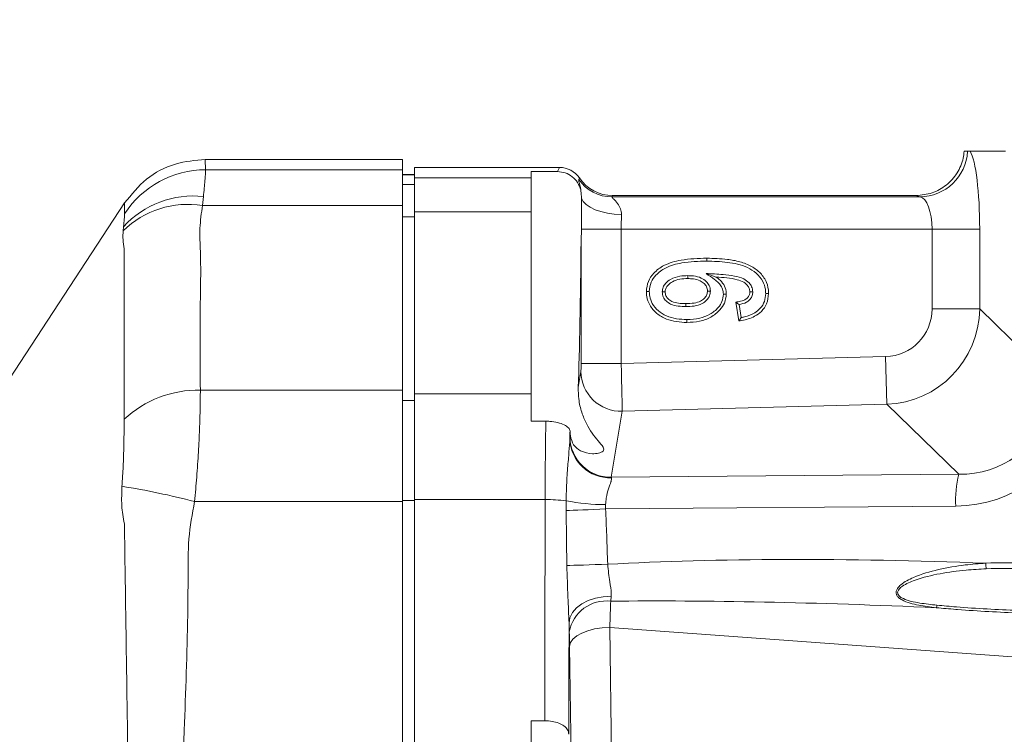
# Model space of a CAD drawing. Header units: millimetres. Extents: x 0 to 16820, y 0 to 11880.
# Tile 58 of 97: x 9248 to 9370, y 6366 to 6455. Entities that reach past the tile are written whole.
import ezdxf

# ---------------------------------------------------------------- set-up
doc = ezdxf.new("R2010")
doc.units = ezdxf.units.MM
doc.header["$LTSCALE"] = 20
doc.styles.add('SLDTEXTSTYLE0', font='TXT', dxfattribs={"width": 0.605})
doc.dimstyles.new('SLDDIMSTYLE1', dxfattribs={"dimtxt": 140, "dimasz": 100, "dimexe": 0, "dimexo": 0.0625, "dimgap": 35, "dimtad": 1, "dimtoh": 1, "dimdec": 4, "dimlfac": 20, "dimzin": 12, "dimdsep": 46, "dimtxsty": 'SLDTEXTSTYLE0', "dimsah": 1, "dimcen": 0.09, "dimadec": 1, "dimazin": 0, "dimtfac": 1, "dimtofl": 0, "dimtmove": 0, "dimatfit": 3, "dimfxl": 0, "dimfrac": 2, "dimtolj": 1, "dimtzin": 12, "dimarcsym": 0})

# ---------------------------------------------------------------- blocks, each defined once
blk = doc.blocks.new('*D10')
at = {"color": 7, "linetype": 'Continuous', "lineweight": 0}
for p, q in [((6701.68, 6330.23), (5210.96, 6330.23)), ((9384.18, 6330.23), (10874.9, 6330.23))]:
    blk.add_line(p, q, dxfattribs=at)
blk.add_arc((8042.93, 6330.23), 2801.97, 0, 180, dxfattribs=at)
for points in [[(5240.96, 6330.23), (5257.74, 6429.95), (5227.75, 6430.49)], [(10844.9, 6330.23), (10858.12, 6430.49), (10828.12, 6429.95)]]:
    blk.add_solid(points, dxfattribs=at)
at = {"color": 7, "linetype": 'Continuous', "lineweight": 0, "char_height": 140, "attachment_point": 1, "style": 'SLDTEXTSTYLE0'}
for s, insert in [('180°', (7900.14, 9312.67)), ('+', (7787.9, 9312.67))]:
    blk.add_mtext(s, dxfattribs=dict(at, insert=insert))

msp = doc.modelspace()

# ---------------------------------------------------------------- linework, layer by layer
at = {"color": 7, "linetype": 'Continuous', "lineweight": 0}
for p, q in [((9365.6607902, 6438.2342175), (9365.2431949, 6438.2342175)), ((9365.9970475, 6438.2342175), (9365.6607902, 6438.2342175)), ((9370.3915416, 6438.2342175), (9365.9970475, 6438.2342175)), ((9270.9092458, 6437.2342175), (9295.4334284, 6437.2342175)), ((9295.4334284, 6437.2342175), (9295.4334284, 6435.949676)), ((9295.4334284, 6435.949676), (9295.4334284, 6431.5200046)), ((9296.9334284, 6435.3536116), (9295.4334284, 6435.3536116)), ((9314.9365114, 6436.2342175), (9296.9334284, 6436.2342175)), ((9296.9334284, 6434.932671), (9296.9334284, 6436.2342175)), ((9314.6796486, 6435.7201394), (9311.4334284, 6435.7201394)), ((9311.4334284, 6435.7201394), (9311.4334284, 6434.932671)), ((9296.9334284, 6434.932671), (9296.9334284, 6430.7244832)), ((9311.4334284, 6430.7244832), (9311.4334284, 6434.932671)), ((9317.6962561, 6432.3980362), (9317.6416319, 6433.0769408)), ((9359.2376177, 6432.7342175), (9321.5450938, 6432.7342175)), ((9236.5293812, 6394.6805455), (9260.8790659, 6431.8138146)), ((9295.4334284, 6431.5200046), (9295.4334284, 6408.5597418)), ((9317.6602906, 6428.5715048), (9317.6962561, 6432.3980362)), ((9296.9334284, 6408.090774), (9296.9334284, 6430.7244832)), ((9311.4334284, 6430.7244832), (9311.4334284, 6408.090774)), ((9317.6226247, 6427.1078789), (9317.6602906, 6428.5715048)), ((9330.8745278, 6422.7865315), (9330.8766102, 6422.4225292)), ((9333.1703604, 6423.0491275), (9334.4013667, 6422.6173344)), ((9327.7117664, 6420.7637723), (9328.0762856, 6420.7666851)), ((9333.7008596, 6420.8748637), (9333.3360258, 6420.8732192)), ((9338.9600375, 6420.7814841), (9338.5957661, 6420.784948)), ((9337.2321297, 6417.162789), (9336.8425193, 6419.5004513)), ((9337.5318545, 6417.5783851), (9337.2636069, 6419.1878703)), ((9295.4334284, 6408.5597418), (9295.4334284, 6394.7228717)), ((9296.9334284, 6408.090774), (9296.9334284, 6394.9537031)), ((9311.4334284, 6404.6973227), (9311.4334284, 6408.090774)), ((9313.2405708, 6404.6973227), (9311.4334284, 6404.6973227)), ((9295.4334284, 6394.7228717), (9295.4334284, 6265.7455634)), ((9296.9334284, 6265.514732), (9296.9334284, 6394.9537031)), ((9311.4334284, 6367.4771827), (9311.4334284, 6292.9912523)), ((9313.1102652, 6367.4771827), (9311.4334284, 6367.4771827))]:
    msp.add_line(p, q, dxfattribs=at)
at = {"color": 8, "linetype": 'Continuous', "lineweight": 0}
for p, q in [((9270.9092458, 6437.2342175), (9270.9511506, 6435.949676)), ((9270.9511506, 6435.949676), (9295.4334284, 6435.949676)), ((9296.9334284, 6435.3289433), (9295.4334284, 6435.3289433)), ((9314.6796486, 6435.7201394), (9314.9365114, 6436.2342175)), ((9295.4334284, 6434.0916971), (9296.9334284, 6434.0916971)), ((9296.9334284, 6434.932671), (9311.4334284, 6434.932671)), ((9317.330521, 6434.7531843), (9317.4147298, 6434.9217175)), ((9270.6834513, 6432.6142345), (9270.5721999, 6431.5200046)), ((9321.5450938, 6432.7342175), (9321.4610542, 6432.5660229)), ((9321.4610542, 6432.5660229), (9359.7459278, 6432.5660229)), ((9359.7459278, 6432.5660229), (9359.2376177, 6432.7342175)), ((9270.5721999, 6431.5200046), (9295.4334284, 6431.5200046)), ((9311.4334284, 6430.7244832), (9296.9334284, 6430.7244832)), ((9296.9334284, 6430.1049928), (9295.4334284, 6430.1049928)), ((9260.6955846, 6428.3629925), (9260.752468, 6428.8722783)), ((9322.6209113, 6428.5715048), (9317.6602906, 6428.5715048)), ((9322.6209113, 6428.5715048), (9322.6209113, 6411.8609954)), ((9361.2468802, 6428.5715048), (9322.6209113, 6428.5715048)), ((9361.2468802, 6418.6454323), (9361.2468802, 6428.5715048)), ((9361.2468802, 6428.5715048), (9367.1730102, 6428.5715048)), ((9367.1730102, 6428.5715048), (9367.1730102, 6418.6454323)), ((9317.6226247, 6411.8609954), (9317.6226247, 6427.1078789)), ((9330.6333947, 6418.9416673), (9330.6331038, 6419.3056461)), ((9361.2468802, 6418.6454323), (9367.1730102, 6418.6454323)), ((9367.1730102, 6418.6454323), (9375.4963669, 6410.5371772)), ((9322.6209113, 6411.8609954), (9317.6226247, 6411.8609954)), ((9322.6209113, 6411.8609954), (9355.4758781, 6412.721333)), ((9355.4758781, 6412.721333), (9355.6310061, 6406.7972337)), ((9317.2732951, 6408.8838449), (9317.6005352, 6410.8723901)), ((9270.3006438, 6408.5597418), (9295.4334284, 6408.5597418)), ((9296.9334284, 6408.090774), (9311.4334284, 6408.090774)), ((9295.4334284, 6407.2806817), (9296.9334284, 6407.2806817)), ((9322.7280951, 6405.9356407), (9321.3809985, 6397.7497157)), ((9355.6310061, 6406.7972337), (9322.7280951, 6405.9356407)), ((9364.559132, 6398.0998386), (9355.6310061, 6406.7972337)), ((9316.2534385, 6402.6864651), (9316.2907152, 6402.9129848)), ((9321.3809985, 6397.7497157), (9364.559132, 6398.0998386)), ((9269.5797923, 6394.7228717), (9295.4334284, 6394.7228717)), ((9296.9334284, 6394.8342297), (9295.4334284, 6394.8342297)), ((9313.1587749, 6394.9537031), (9296.9334284, 6394.9537031)), ((9315.7632359, 6393.5989365), (9315.761865, 6394.8185514)), ((9320.6673223, 6394.3416067), (9320.6753289, 6393.7974322)), ((9364.2091112, 6394.150439), (9320.6753289, 6393.7974322)), ((9321.3674375, 6382.9400224), (9321.3100889, 6382.3360448)), ((9316.1573248, 6378.5163612), (9316.1277681, 6379.6161679)), ((9418.4545619, 6371.9467311), (9321.193295, 6379.0805675)), ((9321.193295, 6379.0805675), (9321.505599, 6356.6502544)), ((9316.5073124, 6354.3028966), (9316.1950084, 6376.7332097))]:
    msp.add_line(p, q, dxfattribs=at)
at = {"color": 8, "linetype": 'Continuous', "lineweight": 0, "flags": 128}
for points in [[(9322.6466829, 6430.3902852), (9321.757524, 6430.4359566), (9320.896714, 6430.5526566), (9320.0916978, 6430.7366644), (9319.3681416, 6430.9821134), (9318.7491142, 6431.2811778), (9318.2543521, 6431.6243228), (9317.8996295, 6432.0006079), (9317.6962561, 6432.3980362)], [(9320.6753289, 6393.7974322), (9319.9468618, 6393.7660342), (9319.2218384, 6393.735305), (9318.5157022, 6393.7058992), (9317.8434947, 6393.6784431), (9317.2195343, 6393.6535216), (9316.657112, 6393.6316655), (9316.1682078, 6393.6133404), (9315.7632359, 6393.5989365)], [(9320.9312509, 6386.926117), (9320.1572821, 6386.9012061), (9319.388289, 6386.8768934), (9318.6427403, 6386.853763), (9317.938542, 6386.8323704), (9317.2926068, 6386.8132292), (9316.7204481, 6386.7967992), (9316.2358074, 6386.7834751), (9315.8503244, 6386.7735768)], [(9321.3674375, 6382.9400224), (9320.3708688, 6382.8927886), (9319.40439, 6382.7150003), (9318.5065096, 6382.4137411), (9317.7130032, 6382.0010147), (9317.0554874, 6381.4932657), (9316.5601604, 6380.9107251), (9316.2467582, 6380.2766038), (9316.1277681, 6379.6161679)], [(9321.193295, 6379.0805675), (9320.2320893, 6379.0263438), (9319.3067464, 6378.8865626), (9318.4517912, 6378.6664394), (9317.6991221, 6378.3741868), (9317.0768216, 6378.0207089), (9316.6081077, 6377.6191942), (9316.3104683, 6377.1846231), (9316.1950084, 6376.7332097)]]:
    msp.add_lwpolyline(points, dxfattribs=at)
at = {"color": 7, "linetype": 'Continuous', "lineweight": 0, "flags": 128}
for points in [[(9333.2509245, 6424.5910098), (9333.2508867, 6424.7002243), (9333.2508489, 6424.8094387), (9333.2507986, 6424.9549967)], [(9326.1027762, 6420.80532), (9325.9935176, 6420.8056013), (9325.8842593, 6420.8058818), (9325.7386232, 6420.8062549)], [(9335.3094127, 6420.4825855), (9335.4187156, 6420.482899), (9335.5280179, 6420.4832058), (9335.6736882, 6420.4836088)], [(9340.5693025, 6420.5684261), (9340.6785465, 6420.5685473), (9340.7877904, 6420.5686703), (9340.9334284, 6420.568836)], [(9330.7832954, 6417.331996), (9330.7829823, 6417.2227635), (9330.782669, 6417.1135309), (9330.7822515, 6416.9679838)]]:
    msp.add_lwpolyline(points, dxfattribs=at)
at = {"color": 7, "linetype": 'Continuous', "lineweight": 30}
msp.add_circle((8042.9334284, 6330.2342175), 2552, dxfattribs=at)
at = {"color": 8, "linetype": 'Continuous', "lineweight": 0}
for centre, radius, start, end in [((9359.6570231, 6438.5790262), 6.0136605, 270.847079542, 356.71299653), ((9270.9535693, 6423.941083), 12.0085932, 90.011540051, 146.976571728), ((9321.4682037, 6437.5734363), 5.0074185, 214.278413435, 269.918194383), ((9269.3915831, 6420.9936249), 11.6921978, 83.65645094, 137.635979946), ((9268.8372886, 6419.9197716), 11.7292507, 81.493985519, 133.958466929), ((9322.5942626, 6410.9278829), 4.9940358, 180.636673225, 271.535622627), ((9270.0156994, 6395.0882343), 13.4745207, 88.788281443, 132.976393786), ((9321.1981725, 6402.638848), 4.9672902, 181.370316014, 272.441495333), ((9321.247166, 6402.7419579), 4.9940358, 180.636673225, 271.535622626), ((9376.7234289, 6395.0315511), 12.5452982, 165.843181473, 184.027453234), ((9245.205742, 6300.7348987), 97.0970308, 75.461661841, 80.902346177), ((9313.3960032, 6374.3868458), 20.5682254, 83.394928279, 90.660848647), ((9320.5214123, 6418.3061001), 23.9649376, 258.544627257, 270.348846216), ((9370.3177157, 6330.9612219), 56.1502219, 82.321448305, 92.444063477), ((9374.6208091, 6387.3010049), 6.7018861, 182.057715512, 188.102239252), ((9370.3506302, 6330.9522163), 55.4546707, 82.321448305, 92.444063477), ((9320.7517022, 6377.7039215), 4.6656577, 83.126355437, 169.97185791), ((9360.4620358, 6382.0563554), 1.4153744, 338.099443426, 351.182807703)]:
    msp.add_arc(centre, radius, start, end, dxfattribs=at)
for centre, major_axis, ratio, start_param, end_param in [((9365.5891658, 6428.5715048), (0, 10), 0.1583844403, 4.7123889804, 6.0227239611), ((9359.6630358, 6428.5715048), (0, 4), 0.3959611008, 4.7123889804, 6.2308254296), ((9322.8565846, 6428.5715048), (0, 4), 0.0589183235, 1.0987664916, 1.5707963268), ((9355.1720894, 6418.7902512), (-4.401621, 4.2878694), 0.976415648, 2.381208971, 3.9019763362), ((9355.1720894, 6418.7902512), (8.5980716, -8.3758705), 0.9997152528, 5.5228016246, 7.0435689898), ((9317.5964388, 6411.8603097), (0.000018, 1.000343), 0.026176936, 3.2993582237, 4.7130749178), ((9322.5947254, 6411.8603097), (-0.1308842, 5.9986294), 0.0043657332, 3.2986913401, 4.7124080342), ((9363.8375387, 6410.3487442), (10.5541623, -7.257514), 0.9349427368, 5.3413049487, 6.5814869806), ((9313.5762074, 6393.3250008), (0, 19), 0.0220513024, 0.9291148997, 1.4849698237), ((9363.3840992, 6410.3487442), (13.9907979, -9.150287), 0.9554096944, 5.3209156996, 6.5610977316), ((9316.5751794, 6393.3250008), (0, 16), 0.0261859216, 0.8836156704, 0.958569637), ((9316.2908893, 6393.7987329), (-0.0001671, 9.0002943), 0.026276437, 0.1583198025, 0.2496268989), ((9321.2891759, 6393.7987329), (0.0408245, 4.000458), 0.0825418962, 6.0352827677, 6.1265898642), ((9332.7781056, 6330.2342175), (0, 755), 0.0260818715, 1.4849698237, 1.521447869), ((9392.2539971, 6368.6543928), (111.1195835, -8.2958449), 0.1525583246, 1.8029193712, 2.2790469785), ((9392.9341563, 6368.6543928), (110.890852, -8.2266128), 0.0989213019, 1.8629493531, 2.2803097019), ((9321.0544284, 6373.9265658), (0.3652997, 11.0027554), 0.0033137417, 0.7009409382, 1.0833953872), ((9335.7770776, 6330.2342175), (0, 752), 0.0261859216, 1.5050815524, 1.5234893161), ((9316.0561418, 6373.9265658), (-0.0007512, 6.0161617), 0.0261618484, 5.1977350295, 5.5801894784), ((9386.1509253, 6353.3830619), (-7.6665707, 17.0215502), 0.9589450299, 5.8754743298, 7.7800791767)]:
    msp.add_ellipse(centre, major_axis=major_axis, ratio=ratio, start_param=start_param, end_param=end_param, dxfattribs=at)
at = {"color": 7, "linetype": 'Continuous', "lineweight": 0}
for centre, major_axis, ratio, start_param, end_param in [((9314.9324001, 6433.2301005), (1.3432039, 2.6882511), 0.9982882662, 5.7732094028, 6.7458739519), ((9321.5519462, 6437.7410793), (-2.2386731, -4.4804185), 0.9982882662, 5.7732094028, 6.7458739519), ((9368.2667902, 6435.7383346), (10.876013, 2.5484982), 0.1462446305, 3.6995560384, 3.7050014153), ((9316.6371526, 6440.6617528), (0, 40), 0.0261859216, 3.7942913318, 4.3666980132), ((9316.6371526, 6440.6617528), (0, 40), 0.0261859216, 2.7643251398, 2.8044968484)]:
    msp.add_ellipse(centre, major_axis=major_axis, ratio=ratio, start_param=start_param, end_param=end_param, dxfattribs=at)
for points, knots in [([(9359.2708298, 6432.7342621), (9359.9434984, 6432.8009969), (9361.2885444, 6432.9344377), (9363.084834, 6433.9617902), (9364.4431778, 6435.4783402), (9365.0912131, 6437.010723), (9365.2084317, 6437.9543645), (9365.2431949, 6438.2342175)], [0, 0, 0, 0, 0.226226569, 0.4523552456, 0.6791507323, 0.9048466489, 1, 1, 1, 1]), ([(9260.8790659, 6431.8138146), (9261.7302009, 6432.8650446), (9263.4325046, 6434.9675462), (9267.0523129, 6436.8695244), (9269.6532443, 6437.115456), (9270.9092458, 6437.2342175)], [0, 0, 0, 0, 0.3408368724, 0.681687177, 1, 1, 1, 1]), ([(9314.6796486, 6435.7201394), (9315.0116467, 6435.6877508), (9315.6756324, 6435.6229746), (9316.5604767, 6435.1176188), (9317.2338243, 6434.3736509), (9317.55261, 6433.6412539), (9317.6227921, 6433.1963668), (9317.6416319, 6433.0769408)], [0, 0, 0, 0, 0.22791004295, 0.45581287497, 0.684127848, 0.91520688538, 1, 1, 1, 1]), ([(9325.7386232, 6420.8062549), (9325.7848955, 6421.2420398), (9325.8741281, 6422.0824172), (9326.6923754, 6423.2315372), (9328.0611244, 6424.2429744), (9330.3695093, 6424.8694895), (9332.1806788, 6424.9232391), (9333.2507986, 6424.9549967)], [0, 0, 0, 0, 0.1357279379, 0.2617408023, 0.4300275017, 0.6632348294, 1, 1, 1, 1]), ([(9326.1027762, 6420.80532), (9326.1461508, 6421.2052303), (9326.2282327, 6421.962018), (9326.986011, 6422.9987097), (9328.2635332, 6423.9289231), (9330.4723158, 6424.5091905), (9332.2153172, 6424.5605152), (9333.2509245, 6424.5910098)], [0, 0, 0, 0, 0.1323092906, 0.2503812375, 0.4165033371, 0.6533144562, 1, 1, 1, 1]), ([(9333.2507986, 6424.9549967), (9334.1044767, 6424.9328111), (9335.4866503, 6424.8968907), (9337.3661567, 6424.5558082), (9338.7982254, 6424.019647), (9339.9680563, 6423.1313953), (9340.7441914, 6422.0062309), (9340.9195812, 6421.0778702), (9340.9320258, 6420.6203983), (9340.9334284, 6420.568836)], [0, 0, 0, 0, 0.25931471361, 0.41985138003, 0.57927220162, 0.71943488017, 0.860739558, 0.98430377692, 1, 1, 1, 1]), ([(9333.2509245, 6424.5910098), (9334.1019598, 6424.5670964), (9335.8096258, 6424.5191122), (9337.9501384, 6424.0627323), (9339.4260226, 6423.1303528), (9340.2181521, 6422.1955854), (9340.5410182, 6421.2740742), (9340.561848, 6420.754405), (9340.5693025, 6420.5684261)], [0, 0, 0, 0, 0.2753716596, 0.5525538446, 0.6921248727, 0.8323685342, 0.9400081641, 1, 1, 1, 1]), ([(9330.8745278, 6422.7865315), (9330.5514299, 6422.775981), (9329.8219413, 6422.7521599), (9328.8426082, 6422.4449043), (9328.1659632, 6421.8982344), (9327.778781, 6421.3508269), (9327.7344935, 6420.9628637), (9327.7117664, 6420.7637723)], [0, 0, 0, 0, 0.2340165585, 0.5283613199, 0.7216207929, 0.8571439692, 1, 1, 1, 1]), ([(9333.7008596, 6420.8748637), (9333.6717561, 6421.1056926), (9333.6154033, 6421.5526452), (9333.1761111, 6422.1143903), (9332.509727, 6422.5672957), (9331.6912933, 6422.7621503), (9331.1146537, 6422.7793636), (9330.8745278, 6422.7865315)], [0, 0, 0, 0, 0.1807132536, 0.3499138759, 0.5436043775, 0.8099464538, 1, 1, 1, 1]), ([(9338.9600375, 6420.7814841), (9338.9342683, 6420.9997312), (9338.8857861, 6421.4103412), (9338.4771434, 6421.9741561), (9337.7587192, 6422.4908847), (9336.6202616, 6422.781479), (9335.0468402, 6422.9651308), (9333.8711084, 6423.01776), (9333.1703604, 6423.0491275)], [0, 0, 0, 0, 0.09553468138, 0.17973891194, 0.29850005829, 0.4803502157, 0.6902835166, 1, 1, 1, 1]), ([(9333.1703604, 6423.0491275), (9333.5186425, 6422.804635), (9334.041469, 6422.4376131), (9334.7249352, 6421.919983), (9335.1186753, 6421.4092369), (9335.2911234, 6420.8988368), (9335.3048058, 6420.5874341), (9335.3094127, 6420.4825855)], [0, 0, 0, 0, 0.3654408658, 0.5485845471, 0.7329539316, 0.9100861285, 1, 1, 1, 1]), ([(9330.8766102, 6422.4225292), (9330.5535711, 6422.4114098), (9329.9049702, 6422.3890841), (9329.0505014, 6422.1258878), (9328.4847106, 6421.694693), (9328.1656902, 6421.2787847), (9328.0848523, 6420.9616037), (9328.0775164, 6420.794691), (9328.0762856, 6420.7666851)], [0, 0, 0, 0, 0.2708935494, 0.5439026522, 0.733117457, 0.8597318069, 0.9764647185, 1, 1, 1, 1]), ([(9333.3360258, 6420.8732192), (9333.3127751, 6421.0564944), (9333.26852, 6421.405338), (9332.9138565, 6421.8497348), (9332.3642273, 6422.2252243), (9331.6378254, 6422.3985452), (9331.1124018, 6422.4151), (9330.8766102, 6422.4225292)], [0, 0, 0, 0, 0.1685827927, 0.3208782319, 0.5106775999, 0.7804094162, 1, 1, 1, 1]), ([(9338.5957661, 6420.784948), (9338.5812816, 6420.9277062), (9338.5522389, 6421.2139478), (9338.2841121, 6421.637606), (9337.7874782, 6422.0422457), (9336.8987095, 6422.3570273), (9335.7356594, 6422.5318314), (9334.8481043, 6422.588707), (9334.4013667, 6422.6173344)], [0, 0, 0, 0, 0.0853245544, 0.1710826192, 0.2932554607, 0.4647855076, 0.7306077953, 1, 1, 1, 1]), ([(9334.4013667, 6422.6173344), (9334.5729185, 6422.4903884), (9334.9967747, 6422.1767406), (9335.5106732, 6421.509925), (9335.6587225, 6420.8607833), (9335.6719607, 6420.5271467), (9335.6736882, 6420.4836088)], [0, 0, 0, 0, 0.2477044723, 0.6120081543, 0.9493689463, 1, 1, 1, 1]), ([(9330.7822515, 6416.9679838), (9330.3486079, 6416.9876153), (9329.4836846, 6417.0267715), (9328.1851193, 6417.3500049), (9327.0002932, 6418.0417279), (9326.1356716, 6419.0273767), (9325.7770814, 6420.0230853), (9325.7489578, 6420.5958002), (9325.7386232, 6420.8062549)], [0, 0, 0, 0, 0.1839431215, 0.3668835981, 0.5618027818, 0.7572241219, 0.9107874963, 1, 1, 1, 1]), ([(9330.7832954, 6417.331996), (9330.3484692, 6417.3525484), (9329.4816552, 6417.3935191), (9328.2473788, 6417.7196748), (9327.1986293, 6418.3717582), (9326.4562309, 6419.2232713), (9326.1379687, 6420.0974684), (9326.1123863, 6420.6120255), (9326.1027762, 6420.80532)], [0, 0, 0, 0, 0.2006222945, 0.3999349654, 0.5812340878, 0.7628137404, 0.9109004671, 1, 1, 1, 1]), ([(9327.7117664, 6420.7637723), (9327.7369585, 6420.5464715), (9327.7853798, 6420.1288008), (9328.1926782, 6419.6052259), (9328.8211832, 6419.1708003), (9329.6843575, 6418.9678909), (9330.3235838, 6418.9502279), (9330.6333947, 6418.9416673)], [0, 0, 0, 0, 0.1678192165, 0.3225627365, 0.4998302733, 0.757585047, 1, 1, 1, 1]), ([(9328.0762856, 6420.7666851), (9328.0951958, 6420.5980815), (9328.1311583, 6420.277439), (9328.4542053, 6419.8699698), (9328.9688566, 6419.5118286), (9329.7403303, 6419.3303668), (9330.3287081, 6419.3140747), (9330.6331038, 6419.3056461)], [0, 0, 0, 0, 0.1524300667, 0.2898845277, 0.4599042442, 0.720582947, 1, 1, 1, 1]), ([(9330.6331038, 6419.3056461), (9330.9798038, 6419.3170787), (9331.6104956, 6419.337876), (9332.4167829, 6419.5521629), (9332.9340703, 6419.9175108), (9333.242348, 6420.3170335), (9333.3231134, 6420.6558469), (9333.3341369, 6420.8414209), (9333.3360258, 6420.8732192)], [0, 0, 0, 0, 0.2997579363, 0.5452981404, 0.707181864, 0.8391704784, 0.9724417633, 1, 1, 1, 1]), ([(9330.6333947, 6418.9416673), (9330.9797153, 6418.952784), (9331.6750708, 6418.9751046), (9332.5879562, 6419.2173627), (9333.243958, 6419.6956989), (9333.6369164, 6420.2480592), (9333.6805909, 6420.6761798), (9333.7008596, 6420.8748637)], [0, 0, 0, 0, 0.2574307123, 0.5168789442, 0.6846774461, 0.8536638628, 1, 1, 1, 1]), ([(9335.6736882, 6420.4836088), (9335.6286914, 6420.104551), (9335.543271, 6419.3849599), (9334.8279621, 6418.3762084), (9333.7747159, 6417.5579795), (9332.3299593, 6417.0423215), (9331.3102687, 6416.9933449), (9330.7822515, 6416.9679838)], [0, 0, 0, 0, 0.1693197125, 0.321431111, 0.5416174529, 0.7626398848, 1, 1, 1, 1]), ([(9335.3094127, 6420.4825855), (9335.2750426, 6420.1725309), (9335.2080491, 6419.5681802), (9334.6048402, 6418.6755928), (9333.662854, 6417.9203631), (9332.3004585, 6417.4062639), (9331.3157092, 6417.3580587), (9330.7832954, 6417.331996)], [0, 0, 0, 0, 0.1515667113, 0.2954300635, 0.5163494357, 0.7385098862, 1, 1, 1, 1]), ([(9336.8425193, 6419.5004513), (9337.0452563, 6419.5252476), (9337.4985611, 6419.5806902), (9338.0563541, 6419.7842217), (9338.4137596, 6420.124829), (9338.5740167, 6420.4426039), (9338.5886318, 6420.6726519), (9338.5957661, 6420.784948)], [0, 0, 0, 0, 0.2548228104, 0.5697649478, 0.7151513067, 0.8609533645, 1, 1, 1, 1]), ([(9340.9334284, 6420.568836), (9340.8887115, 6420.1326783), (9340.8043818, 6419.3101488), (9340.1026216, 6418.3265369), (9339.0382341, 6417.5664796), (9338.0230986, 6417.2809176), (9337.3498366, 6417.1803681), (9337.2321297, 6417.162789)], [0, 0, 0, 0, 0.23394370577, 0.44118352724, 0.63065266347, 0.93542672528, 1, 1, 1, 1]), ([(9337.2636069, 6419.1878703), (9337.5799015, 6419.2595586), (9338.0603208, 6419.3684459), (9338.5967067, 6419.7629505), (9338.8751981, 6420.1804288), (9338.9489888, 6420.5442051), (9338.9581526, 6420.7410034), (9338.9600375, 6420.7814841)], [0, 0, 0, 0, 0.37647674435, 0.57182979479, 0.76812578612, 0.95230429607, 1, 1, 1, 1]), ([(9340.5693025, 6420.5684261), (9340.5414566, 6420.2341649), (9340.4854952, 6419.5624045), (9339.956132, 6418.7188925), (9339.1058621, 6418.0216143), (9338.24765, 6417.7197942), (9337.6648816, 6417.6046653), (9337.5318545, 6417.5783851)], [0, 0, 0, 0, 0.2131241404, 0.4283127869, 0.6176063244, 0.9127119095, 1, 1, 1, 1]), ([(9337.2636069, 6419.1878703), (9337.2046482, 6419.2306744), (9337.0643914, 6419.3325011), (9336.9239338, 6419.4388231), (9336.8425193, 6419.5004513)], [0, 0, 0, 0, 0.4203629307, 1, 1, 1, 1]), ([(9337.5318545, 6417.5783851), (9337.4820409, 6417.5086338), (9337.3824127, 6417.3691296), (9337.2822244, 6417.2315696), (9337.2321297, 6417.162789)], [0, 0, 0, 0, 0.4999949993, 1, 1, 1, 1]), ([(9316.2907152, 6402.9129848), (9316.3936936, 6402.5059105), (9316.6022319, 6401.6815566), (9317.6298684, 6400.8931546), (9318.7860565, 6400.6108146), (9319.8070441, 6400.7036459), (9320.4865065, 6400.9593607), (9320.4616555, 6401.4678491), (9319.5214526, 6402.4657873), (9318.4646063, 6403.9047995), (9317.6798647, 6405.7850597), (9317.3015125, 6407.3010548), (9317.2817663, 6408.4086759), (9317.2732951, 6408.8838449)], [0, 0, 0, 0, 0.0999989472, 0.2025048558, 0.3357191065, 0.4032184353, 0.4712127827, 0.548393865, 0.6296193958, 0.7829328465, 0.8613194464, 0.9405061, 1, 1, 1, 1]), ([(9316.2512962, 6403.4747647), (9316.2085521, 6403.609444), (9316.1230076, 6403.8789795), (9315.5566092, 6404.260619), (9314.7448099, 6404.5469221), (9313.9219345, 6404.6815624), (9313.4127891, 6404.6933392), (9313.2405708, 6404.6973227)], [0, 0, 0, 0, 0.2275966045, 0.4554923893, 0.6760797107, 0.8904340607, 1, 1, 1, 1]), ([(9313.1102652, 6367.4771827), (9313.4222592, 6367.4622858), (9314.0458568, 6367.4325104), (9314.8825967, 6367.1993848), (9315.5514053, 6366.8398546), (9316.004412, 6366.3609401), (9316.072996, 6365.9842208), (9316.1072951, 6365.7958219)], [0, 0, 0, 0, 0.1891994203, 0.3781621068, 0.5735511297, 0.786731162, 1, 1, 1, 1])]:
    msp.add_open_spline(points, degree=3, knots=knots, dxfattribs=at)
at = {"color": 8, "linetype": 'Continuous', "lineweight": 0}
for points, knots in [([(9270.9511506, 6435.949676), (9270.9488292, 6435.8410141), (9270.9441224, 6435.620692), (9270.8672149, 6434.5707433), (9270.7491673, 6433.3139053), (9270.6834513, 6432.6142345)], [0, 0, 0, 0, 0.3013859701, 0.611087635, 1, 1, 1, 1]), ([(9317.6416319, 6433.0769408), (9317.6012791, 6433.367989), (9317.5140147, 6433.9973902), (9317.3200486, 6434.5246043), (9317.326914, 6434.6744552), (9317.330521, 6434.7531843)], [0, 0, 0, 0, 0.2899046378, 0.6269281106, 1, 1, 1, 1]), ([(9321.4610542, 6432.5660229), (9321.4701025, 6432.5358673), (9321.4839579, 6432.489691), (9321.7384397, 6432.2359718), (9322.138685, 6431.8312944), (9322.4938303, 6431.2388537), (9322.6351969, 6430.7541098), (9322.6429691, 6430.5079204), (9322.6466829, 6430.3902852)], [0, 0, 0, 0, 0.1852748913, 0.2837047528, 0.5805184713, 0.8082670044, 0.9083853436, 1, 1, 1, 1]), ([(9260.8849908, 6430.4855493), (9260.882646, 6430.9311062), (9260.8803012, 6431.3766642), (9260.8790659, 6431.8138135), (9260.8790659, 6431.8138146)], [0, 0, 0, 0, 0.999997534, 1, 1, 1, 1]), ([(9270.5721999, 6431.5200046), (9270.4339356, 6430.5704799), (9270.1568096, 6428.667328), (9270.3957659, 6424.8403544), (9270.2411239, 6418.1384967), (9270.2768356, 6412.3912837), (9270.3006438, 6408.5597418)], [0, 0, 0, 0, 0.1244050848, 0.2493476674, 0.4995564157, 1, 1, 1, 1]), ([(9260.752468, 6428.8722783), (9260.7857964, 6429.20621), (9260.8719024, 6430.0689436), (9260.880017, 6430.3272336), (9260.8849908, 6430.4855493)], [0, 0, 0, 0, 0.3870624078, 1, 1, 1, 1]), ([(9260.8252581, 6426.13619), (9260.8252559, 6426.1361998), (9260.6542718, 6426.8880864), (9260.6749284, 6427.6255443), (9260.6955846, 6428.3629925)], [0, 0, 0, 0, 0.0000131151, 1, 1, 1, 1]), ([(9260.8301594, 6404.9466603), (9260.8299508, 6409.9796859), (9260.8296579, 6417.0472463), (9260.8287015, 6424.1104338), (9260.8252581, 6426.1361774), (9260.8252581, 6426.13619)], [0, 0, 0, 0, 0.7121292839, 0.9999982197, 1, 1, 1, 1]), ([(9270.3006438, 6408.5597418), (9270.2968678, 6407.8447091), (9270.2892123, 6406.3950183), (9270.2093019, 6403.7722531), (9270.0703035, 6400.8788771), (9269.8726436, 6397.8437333), (9269.6754087, 6395.7418373), (9269.5797923, 6394.7228717)], [0, 0, 0, 0, 0.1999603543, 0.40540895, 0.6040357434, 0.8080428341, 1, 1, 1, 1]), ([(9260.5584948, 6396.6104763), (9260.5966109, 6397.2084619), (9260.7163535, 6399.0870454), (9260.8130641, 6402.0812558), (9260.8243982, 6403.9810064), (9260.8301594, 6404.9466603)], [0, 0, 0, 0, 0.1867278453, 0.5866091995, 1, 1, 1, 1]), ([(9315.761865, 6394.8185514), (9315.7742725, 6395.360459), (9315.8064004, 6396.7636742), (9315.9427499, 6398.8563624), (9316.1351483, 6400.9524897), (9316.20027, 6402.0032146), (9316.2323029, 6402.520059)], [0, 0, 0, 0, 0.1814596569, 0.4698715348, 0.7392334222, 1, 1, 1, 1]), ([(9321.4097753, 6397.6760669), (9321.4097854, 6397.563327), (9321.4097975, 6397.4276989), (9321.2684849, 6396.9802056), (9321.0377183, 6396.339693), (9320.7596293, 6395.3288917), (9320.692828, 6394.6144068), (9320.6673223, 6394.3416067)], [0, 0, 0, 0, 0.2244927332, 0.2700684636, 0.5409106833, 0.8247133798, 1, 1, 1, 1]), ([(9260.8702777, 6391.9557536), (9260.8702736, 6391.9557714), (9260.6968791, 6392.7061402), (9260.4657051, 6394.2524807), (9260.5273378, 6395.8187083), (9260.5584948, 6396.6104763)], [0, 0, 0, 0, 0.00001171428, 0.49448043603, 1, 1, 1, 1]), ([(9269.5797923, 6394.7228717), (9269.3007592, 6393.176821), (9268.7404587, 6390.0723393), (9268.7807959, 6385.3268519), (9268.7233375, 6377.4145046), (9268.1482239, 6363.7272206), (9267.8652698, 6344.2399435), (9267.6988135, 6320.0947008), (9268.3317789, 6300.9615105), (9268.3283796, 6286.8286627), (9268.1362606, 6279.7471929), (9268.2579244, 6272.6615643), (9269.1400161, 6268.0464686), (9269.5797923, 6265.7455634)], [0, 0, 0, 0, 0.0364935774, 0.073279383, 0.1100843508, 0.2206596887, 0.3914921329, 0.5625140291, 0.7807634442, 0.8356977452, 0.8908120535, 0.9455631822, 1, 1, 1, 1]), ([(9315.8503244, 6386.7735768), (9315.8368513, 6387.9663368), (9315.8111487, 6390.2417621), (9315.7786832, 6392.5165666), (9315.7632359, 6393.5989365)], [0, 0, 0, 0, 0.5241920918, 1, 1, 1, 1]), ([(9320.6753289, 6393.7974322), (9320.720435, 6392.7074181), (9320.8152013, 6390.4173378), (9320.8913479, 6388.1265525), (9320.9312509, 6386.926117)], [0, 0, 0, 0, 0.4759720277, 1, 1, 1, 1]), ([(9260.8702777, 6268.5126815), (9260.8702779, 6268.5127005), (9260.9703967, 6276.5753081), (9261.2312619, 6292.7496677), (9261.5608353, 6317.1993854), (9261.5505391, 6341.7775402), (9261.3114162, 6362.4789423), (9261.0454791, 6379.195341), (9260.923055, 6387.7055755), (9260.8702779, 6391.9557338), (9260.8702777, 6391.9557536)], [0, 0, 0, 0, 0.0000004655, 0.1970259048, 0.3940351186, 0.5931901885, 0.792347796, 0.8961389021, 0.9999995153, 1, 1, 1, 1]), ([(9316.1277681, 6379.6161679), (9316.0810289, 6380.6850344), (9315.978161, 6383.0374893), (9315.895453, 6385.4546711), (9315.8503244, 6386.7735768)], [0, 0, 0, 0, 0.45436218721, 1, 1, 1, 1]), ([(9320.9312509, 6386.926117), (9321.0019533, 6386.1847734), (9321.1246037, 6384.8987349), (9321.3973497, 6383.6107101), (9321.3731301, 6383.06766), (9321.3674375, 6382.9400224)], [0, 0, 0, 0, 0.5100757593, 0.884849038, 1, 1, 1, 1]), ([(9361.7752663, 6381.5284253), (9361.0416182, 6381.6178374), (9359.9319388, 6381.7530778), (9358.5094082, 6382.0826197), (9357.6643675, 6382.3873523), (9357.1262579, 6382.7368844), (9356.8748691, 6383.0233865), (9356.7728724, 6383.3152016), (9356.7938166, 6383.6149402), (9356.9746395, 6383.9894544), (9357.619047, 6384.6435381), (9359.3369894, 6385.5349819), (9362.0668633, 6386.3304096), (9365.1009725, 6386.8465039), (9367.0745287, 6386.996053), (9367.9232445, 6387.0603657)], [0, 0, 0, 0, 0.1199339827, 0.1814061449, 0.2444450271, 0.274587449, 0.3007447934, 0.3203586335, 0.3401111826, 0.3639852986, 0.4020902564, 0.504623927, 0.6812615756, 0.8629284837, 1, 1, 1, 1]), ([(9367.9858202, 6386.3564416), (9367.1489579, 6386.3076014), (9365.2254512, 6386.1953435), (9362.2323619, 6385.8152494), (9359.5594733, 6385.1580218), (9357.8345107, 6384.4363192), (9357.1725078, 6383.8922176), (9356.9833089, 6383.5801225), (9356.9573551, 6383.328899), (9357.0570128, 6383.0844853), (9357.3049657, 6382.8471515), (9358.1257981, 6382.4027181), (9359.7108736, 6382.0759435), (9361.1457428, 6381.9180673), (9361.8606839, 6381.8394035)], [0, 0, 0, 0, 0.141878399, 0.3261039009, 0.5095592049, 0.6110510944, 0.6467740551, 0.668080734, 0.6852014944, 0.7022757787, 0.7258659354, 0.7542621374, 0.8775580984, 1, 1, 1, 1]), ([(9379.720167, 6380.5760078), (9377.2113563, 6380.663984), (9372.1544717, 6380.8413133), (9366.9263024, 6381.1014197), (9363.4675511, 6381.375332), (9362.5873776, 6381.4549573), (9361.7752663, 6381.5284253)], [0, 0, 0, 0, 0.4230059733, 0.8526320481, 0.8640277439, 1, 1, 1, 1]), ([(9361.8606839, 6381.8394035), (9362.6624611, 6381.7658288), (9365.9858503, 6381.4608595), (9371.9799074, 6381.1703689), (9377.0347491, 6381.0112906), (9379.5918741, 6380.9308167)], [0, 0, 0, 0, 0.1357798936, 0.5628114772, 1, 1, 1, 1])]:
    msp.add_open_spline(points, degree=3, knots=knots, dxfattribs=at)

# ---------------------------------------------------------------- dimensions: what is measured, and where the dimension line sits
at = {"color": 7, "linetype": 'Continuous', "lineweight": 0}
dim = msp.add_angular_dim_2l(base=(8042.9334284, 9132.2049447), line1=((9384.1845053, 6330.2342175), (8042.9334284, 6330.2342175)), line2=((6701.6823515, 6330.2342175), (8042.9334284, 6330.2342175)), text='+<>', dimstyle='SLDDIMSTYLE1', dxfattribs=at)
dim.commit()
dim.dimension.update_dxf_attribs({"geometry": '*D10', "text_midpoint": (8042.9334284, 9132.2049447), "dimtype": 162})

doc.saveas('drawing.dxf')
